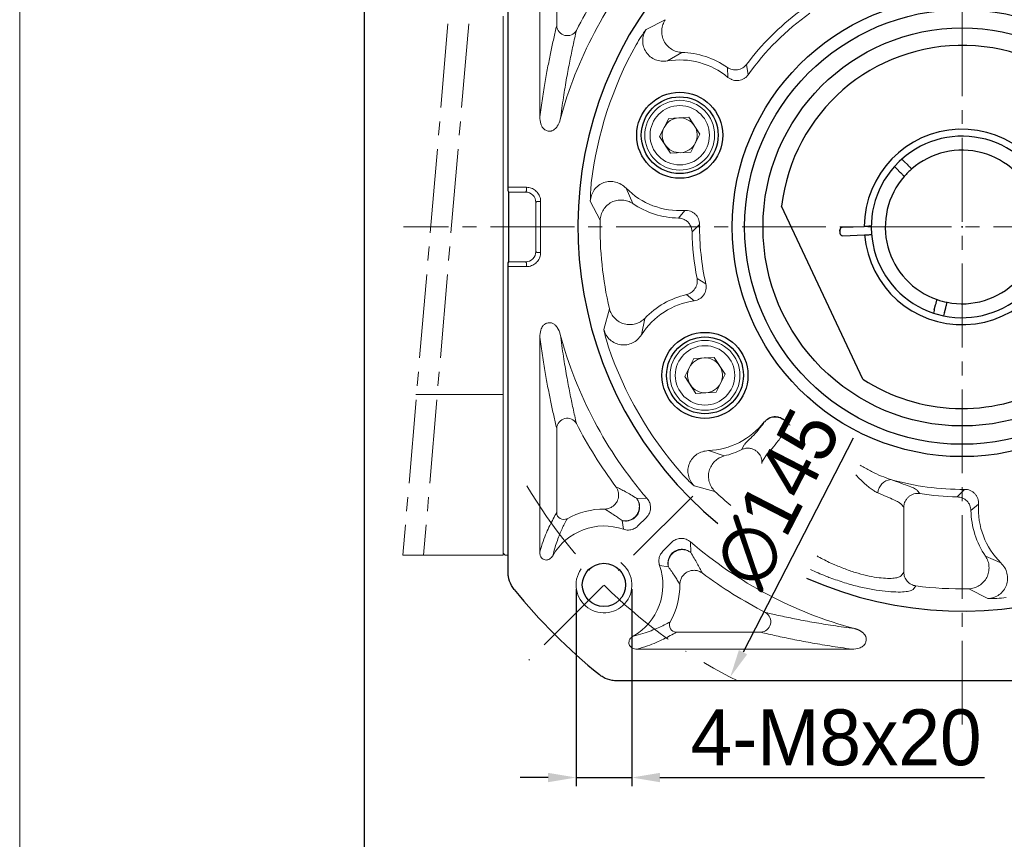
# Model space of a CAD drawing. Header units: millimetres. Extents: x 7099 to 7931, y -723 to -137.
# Tile 2 of 12: x 7103 to 7244, y -428 to -311. Entities that reach past the tile are written whole.
import ezdxf

# ---------------------------------------------------------------- set-up
doc = ezdxf.new("R2010")
doc.units = ezdxf.units.MM
doc.header["$PDSIZE"] = -5
doc.linetypes.add('ACAD_ISO10W100', pattern=[18, 12, -3, 0, -3])
doc.linetypes.add('点画线', pattern=[18, 12, -2, 2, -2])
doc.layers.get('0').update_dxf_attribs({"lineweight": 18})
doc.layers.get('Defpoints').update_dxf_attribs({"lineweight": 18})
for name, color, linetype, lineweight in [('7中心线层', 7, '点画线', 18), ('中心线层', 7, 'ACAD_ISO10W100', 0), ('图框_外框线', 7, 'Continuous', 18), ('尺寸线层', 3, 'Continuous', 18), ('粗实线', 7, 'Continuous', 40)]:
    doc.layers.add(name, color=color, linetype=linetype, lineweight=lineweight)
doc.styles.add('工程字', font='txt')
doc.dimstyles.new('DIMSTYLE_17', dxfattribs={"dimtxt": 8, "dimasz": 12, "dimexe": 0.18, "dimexo": 0.0625, "dimgap": 0.09, "dimtad": 1, "dimtih": 1, "dimtoh": 1, "dimdec": 3, "dimdsep": 46, "dimtxsty": 'Standard', "dimblk": '_CAXARROW', "dimcen": 0.09, "dimdle": 24, "dimadec": 0, "dimazin": 0, "dimtfac": 0.7, "dimtdec": 3, "dimtofl": 0, "dimtmove": 0, "dimatfit": 3, "dimfxl": 1, "dimtolj": 1, "dimarcsym": 0})
doc.dimstyles.new('ISO-25', dxfattribs={"dimtxt": 8, "dimasz": 4, "dimexe": 1.25, "dimexo": 0.625, "dimgap": 1.7, "dimtad": 1, "dimtxsty": '工程字', "dimcen": 2, "dimdle": 8, "dimadec": 0, "dimazin": 0, "dimtfac": 1, "dimtmove": 0, "dimatfit": 3, "dimfxl": 1, "dimarcsym": 0})

# ---------------------------------------------------------------- blocks, each defined once
blk = doc.blocks.new('*D102')
at = {"layer": 'Defpoints', "color": 0}
for p in [(7270.75, -275.97), (7204.37, -404.88)]:
    blk.add_point(p, dxfattribs=at)
at = {"layer": '尺寸线层', "color": 0, "lineweight": -2}
blk.add_line((7221.98, -370.68), (7206.2, -401.33), dxfattribs=at)
at = {"layer": '尺寸线层', "color": 0}
blk.add_solid([(7205.61, -401.02), (7206.79, -401.63), (7204.37, -404.88)], dxfattribs=at)
at = {"layer": '尺寸线层', "color": 0, "insert": (7211.14, -379.28), "char_height": 8, "attachment_point": 5, "rotation": 62.7519, "style": '工程字'}
blk.add_mtext('∅145', dxfattribs=at)
blk = doc.blocks.new('_CAXARROW')
blk.add_hatch(color=0).paths.add_polyline_path([(0, 0), (-1, 0.125), (-1, -0.125)], flags=0)
blk = doc.blocks.new('*D103')
at = {"layer": 'Defpoints', "color": 0}
for p in [(7185.35, -276.55), (7289.77, -404.31)]:
    blk.add_point(p, dxfattribs=at)
at = {"layer": '尺寸线层', "color": 0, "lineweight": -2}
for p, q in [((7237.47, -340.43), (7237.65, -340.43)), ((7237.56, -340.52), (7237.56, -340.34)), ((7301.47, -418.62), (7293.57, -408.95)), ((7321.55, -418.62), (7301.47, -418.62))]:
    blk.add_line(p, q, dxfattribs=at)
at = {"layer": '尺寸线层', "color": 0, "lineweight": -2, "xscale": 6, "yscale": 6, "zscale": 6, "rotation": 129.2588264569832}
blk.add_blockref('_CAXARROW', (7289.77, -404.31), dxfattribs=at)
at = {"layer": '尺寸线层', "color": 0, "lineweight": 15, "insert": (7312.01, -414.12), "char_height": 7, "attachment_point": 5, "style": '工程字'}
blk.add_mtext('\\A1;∅165', dxfattribs=at)
blk = doc.blocks.new('_FILLED')
at = {"linetype": 'ByBlock'}
blk.add_hatch(color=0, dxfattribs=at).paths.add_polyline_path([(0, 0), (-1, 0.133), (-1, -0.133)], flags=0)
blk = doc.blocks.new('*D104')
at = {"layer": 'Defpoints', "color": 0}
for p in [(7182.3, -391.69), (7190.3, -391.69), (7190.3, -419.27)]:
    blk.add_point(p, dxfattribs=at)
at = {"layer": '尺寸线层', "color": 0, "lineweight": -2}
for p, q in [((7182.3, -392.32), (7182.3, -420.52)), ((7190.3, -392.32), (7190.3, -420.52)), ((7178.3, -419.27), (7174.3, -419.27)), ((7182.3, -419.27), (7190.3, -419.27)), ((7194.3, -419.27), (7240.76, -419.27))]:
    blk.add_line(p, q, dxfattribs=at)
at = {"layer": '尺寸线层', "color": 0}
for points in [[(7178.3, -419.94), (7178.3, -418.6), (7182.3, -419.27)], [(7194.3, -418.6), (7194.3, -419.94), (7190.3, -419.27)]]:
    blk.add_solid(points, dxfattribs=at)
at = {"layer": '尺寸线层', "color": 0, "insert": (7219.53, -413.57), "char_height": 8, "attachment_point": 5, "style": '工程字'}
blk.add_mtext('4-M8x20', dxfattribs=at)
blk = doc.blocks.new('*D105')
at = {"layer": 'Defpoints', "color": 0}
for p in [(7302.93, -276.44), (7277.47, -301.89), (7324.26, -317.57), (7167.68, -340.43), (7310.86, -340.43)]:
    blk.add_point(p, dxfattribs=at)
at = {"layer": '尺寸线层', "color": 0, "lineweight": -2}
blk.add_line((7311.48, -340.43), (7328.52, -340.43), dxfattribs=at)
blk.add_arc((7238.93, -340.43), 88.34, 2.5947, 42.4053, dxfattribs=at)
at = {"layer": '尺寸线层', "color": 0}
for points in [[(7304.64, -280.4), (7303.68, -281.32), (7301.4, -277.97)], [(7326.51, -336.45), (7327.84, -336.42), (7327.27, -340.43)]]:
    blk.add_solid(points, dxfattribs=at)
at = {"layer": '尺寸线层', "color": 0, "insert": (7325.81, -304.44), "char_height": 8, "attachment_point": 5, "rotation": 292.5, "style": '工程字'}
blk.add_mtext('45%%d', dxfattribs=at)
blk = doc.blocks.new('*D106')
at = {"layer": 'Defpoints', "color": 0}
for p in [(7167.68, -340.43), (7310.86, -340.43), (7277.47, -378.97), (7315.16, -384.44), (7302.93, -404.42)]:
    blk.add_point(p, dxfattribs=at)
at = {"layer": '尺寸线层', "color": 0, "lineweight": -2}
blk.add_line((7311.48, -340.43), (7328.2, -340.43), dxfattribs=at)
blk.add_arc((7238.93, -340.43), 88.02, 317.604, 357.396, dxfattribs=at)
at = {"layer": '尺寸线层', "color": 0}
for points in [[(7327.53, -344.44), (7326.19, -344.41), (7326.95, -340.43)], [(7303.45, -399.31), (7304.42, -400.24), (7301.17, -402.67)]]:
    blk.add_solid(points, dxfattribs=at)
at = {"layer": '尺寸线层', "color": 0, "insert": (7314.98, -371.93), "char_height": 8, "attachment_point": 5, "rotation": 67.5, "style": '工程字'}
blk.add_mtext('45%%d', dxfattribs=at)

msp = doc.modelspace()

# ---------------------------------------------------------------- linework, layer by layer
at = {"color": 7, "linetype": 'Continuous', "lineweight": 15}
for p, q in [((7177.1038, -293.8488), (7177.1038, -324.6481)), ((7179.5253, -311.616), (7179.5253, -299.5252)), ((7171.8603, -310.2211), (7171.8603, -310.8511)), ((7171.8603, -310.8511), (7171.8603, -316.4294)), ((7195.0705, -310.7481), (7192.3282, -312.1431)), ((7195.3734, -316.6526), (7197.4426, -315.438)), ((7171.8603, -316.4294), (7171.8603, -364.4294)), ((7204.0471, -319.0072), (7203.9591, -317.5898)), ((7206.9455, -318.6321), (7206.6952, -317.1589)), ((7194.2581, -327.4552), (7195.5616, -324.8795)), ((7195.5616, -324.8795), (7198.4439, -324.7205)), ((7198.4439, -324.7205), (7200.0228, -327.1372)), ((7195.837, -329.8719), (7194.2581, -327.4552)), ((7200.0228, -327.1372), (7198.7193, -329.7129)), ((7198.7193, -329.7129), (7195.837, -329.8719)), ((7172.5603, -334.7467), (7175.2052, -334.7467)), ((7172.5734, -335.2721), (7172.5603, -334.7467)), ((7172.652, -335.4294), (7172.5734, -335.2721)), ((7172.652, -335.4294), (7175.0479, -335.4294)), ((7172.652, -345.4294), (7172.652, -335.4294)), ((7175.0479, -335.4294), (7175.2052, -335.2721)), ((7175.2052, -335.2721), (7175.2052, -334.7467)), ((7190.4148, -337.0672), (7189.4547, -334.8684)), ((7176.7032, -336.77), (7176.5459, -336.9273)), ((7176.7032, -336.77), (7177.2286, -336.77)), ((7177.2286, -336.77), (7177.2286, -344.0887)), ((7184.3405, -336.7267), (7185.7391, -339.4672)), ((7176.5459, -343.9314), (7176.5459, -336.9273)), ((7196.9515, -339.1567), (7197.8559, -338.0617)), ((7198.7728, -340.4294), (7198.9119, -341.1136)), ((7199.6181, -340.4294), (7198.9119, -341.1136)), ((7199.6181, -340.4294), (7199.9803, -340.0688)), ((7176.5459, -343.9314), (7176.7032, -344.0887)), ((7176.7032, -344.0887), (7177.2286, -344.0887)), ((7172.5603, -346.1121), (7172.5734, -345.5867)), ((7175.2052, -346.1121), (7172.5603, -346.1121)), ((7172.5603, -389.8389), (7172.5603, -346.1121)), ((7172.5734, -345.5867), (7172.652, -345.4294)), ((7172.652, -345.4294), (7175.0479, -345.4294)), ((7175.2052, -345.5867), (7175.0479, -345.4294)), ((7175.2052, -345.5867), (7175.2052, -346.1121)), ((7200.8765, -348.5954), (7199.6142, -347.7956)), ((7199.2158, -351.0004), (7198.1036, -350.1173)), ((7187.0715, -352.1448), (7186.2733, -355.1162)), ((7191.6621, -355.8706), (7192.1441, -353.5202)), ((7177.1038, -387.01), (7177.1038, -356.2107)), ((7197.8719, -361.8384), (7199.1754, -359.2627)), ((7199.1754, -359.2627), (7202.0577, -359.1037)), ((7202.0577, -359.1037), (7203.6366, -361.5204)), ((7199.4508, -364.2551), (7197.8719, -361.8384)), ((7203.6366, -361.5204), (7202.3332, -364.0961)), ((7159.3704, -364.4294), (7171.8603, -364.4294)), ((7171.8603, -364.4294), (7171.8603, -370.0077)), ((7202.3332, -364.0961), (7199.4508, -364.2551)), ((7179.5253, -369.2428), (7179.5253, -381.3336)), ((7209.2423, -368.4053), (7209.2333, -368.3513)), ((7212.1464, -368.1155), (7212.6378, -368.5587)), ((7212.1464, -368.1155), (7212.1496, -368.1734)), ((7212.1496, -368.1734), (7212.6378, -368.5587)), ((7171.8603, -370.0077), (7171.8603, -370.6377)), ((7171.8603, -370.6377), (7171.8603, -380.0019)), ((7206.0293, -372.3039), (7206.339, -371.6958)), ((7203.5153, -373.2156), (7201.2387, -372.4578)), ((7209.3016, -373.436), (7208.9077, -374.0885)), ((7208.9077, -374.0885), (7208.9077, -374.299)), ((7199.1977, -377.5019), (7202.1701, -378.2963)), ((7231.1455, -378.1484), (7231.5168, -378.6085)), ((7237.9209, -378.0094), (7236.8762, -379.0779)), ((7171.8603, -380.0019), (7171.8603, -381.9761)), ((7192.4679, -379.315), (7190.9475, -379.2771)), ((7229.213, -380.5764), (7228.8191, -380.1126)), ((7239.928, -380.1339), (7238.8331, -381.0382)), ((7171.8603, -381.9761), (7171.8603, -387.4294)), ((7229.213, -389.8677), (7229.213, -380.5764)), ((7189.0771, -383.7227), (7188.8794, -382.4712)), ((7192.3679, -382.0249), (7191.1424, -383.2504)), ((7194.7359, -386.8465), (7195.9646, -385.6178)), ((7198.6747, -385.5178), (7198.7126, -387.0422)), ((7157.51, -387.4294), (7171.8603, -387.4294)), ((7171.8603, -387.1294), (7172.1603, -387.4294)), ((7172.5603, -387.4294), (7172.1603, -387.4294)), ((7243.1214, -388.535), (7240.9225, -387.5749)), ((7195.5186, -389.1103), (7194.2637, -388.9122)), ((7218.7655, -388.578), (7219.3552, -388.804)), ((7229.213, -389.8677), (7228.8191, -390.3734)), ((7230.5456, -392.3406), (7230.9523, -391.8366)), ((7238.5226, -392.2507), (7241.263, -393.6493)), ((7196.6562, -398.4645), (7208.7469, -398.4645)), ((7221.8019, -400.889), (7190.9684, -400.889))]:
    msp.add_line(p, q, dxfattribs=at)
for centre, radius in [((7197.1404, -327.2962), 5), ((7197.1404, -327.2962), 4.25), ((7200.7543, -361.6794), 5), ((7200.7543, -361.6794), 4.25)]:
    msp.add_circle(centre, radius, dxfattribs=at)
for centre, radius, start, end in [((7237.5603, -340.4294), 59.5434, 139.227103, 165.015975), ((7237.5603, -340.4294), 61.9649, 143.09187, 152.996404), ((7237.5603, -340.4294), 38.6545, 127.014157, 142.985843), ((7237.5603, -340.4294), 37.5818, 125.450279, 144.549721), ((7181.0451, -311.5097), 1.5235, 184.000298, 328.996042), ((7237.5603, -340.4294), 53.4563, 150.785536, 173.214464), ((7197.1404, -327.2962), 11.862, 54.91248, 88.540409), ((7197.1404, -327.2962), 10.7893, 50.19789, 99.42643), ((7197.1404, -327.2962), 2.5, 93.15762, 153.15762), ((7197.1404, -327.2962), 2.5, 33.15762, 93.15762), ((7197.1404, -327.2962), 2.5, 153.15762, 213.15762), ((7197.1404, -327.2962), 2.5, 333.15762, 33.15762), ((7197.1404, -327.2962), 2.5, 213.15762, 273.15762), ((7197.1404, -327.2962), 2.5, 273.15762, 333.15762), ((7197.1404, -327.2962), 10.7893, 224.57357, 273.80211), ((7197.1404, -327.2962), 11.862, 235.459591, 269.08752), ((7237.5603, -340.4294), 51.8302, 178.936266, 193.063734), ((7237.5603, -340.4294), 37.5818, 179.450279, 192.549721), ((7237.5603, -340.4294), 38.6545, 181.014157, 190.985843), ((7200.7543, -361.6794), 11.862, 102.91248, 136.540409), ((7200.7543, -361.6794), 10.7893, 98.19789, 147.42643), ((7237.5603, -340.4294), 59.5434, 194.984025, 220.772897), ((7237.5603, -340.4294), 53.4563, 198.785536, 221.214464), ((7200.7543, -361.6794), 2.5, 93.15762, 153.15762), ((7200.7543, -361.6794), 2.5, 33.15762, 93.15762), ((7200.7543, -361.6794), 2.5, 153.15762, 213.15762), ((7200.7543, -361.6794), 2.5, 333.15762, 33.15762), ((7200.7543, -361.6794), 2.5, 213.15762, 273.15762), ((7200.7543, -361.6794), 2.5, 273.15762, 333.15762), ((7181.0451, -369.3491), 1.5235, 31.003958, 175.999702), ((7237.5603, -340.4294), 61.9649, 207.003596, 216.90813), ((7200.7543, -361.6794), 10.7893, 272.57357, 321.80211), ((7200.7543, -361.6794), 11.862, 283.459591, 296.404296), ((7227.5768, -378.6565), 2.0731, 96.401505, 176.05176), ((7237.5603, -340.4294), 37.5818, 254.22867, 270.549721), ((7237.5603, -340.4294), 51.8302, 226.936266, 230.327482), ((7237.5603, -340.4294), 38.6545, 261.005093, 268.985843), ((7250.6936, -380.8493), 10.7893, 176.19789, 225.42643), ((7180.5321, -381.3155), 1.007, 181.027683, 298.100849), ((7186.2951, -391.6946), 10.8649, 89.442948, 119.128447), ((7250.6936, -380.8493), 11.862, 180.91248, 214.540409), ((7186.2951, -391.6946), 8.4434, 70.762283, 150.246299), ((7237.5603, -340.4294), 59.5404, 229.224509, 255.037384), ((7186.2951, -391.6946), 8.4404, 299.685126, 19.248039), ((7237.5603, -340.4294), 61.9649, 233.09187, 242.996404), ((7237.5603, -340.4294), 53.672, 248.676761, 249.376848), ((7186.2951, -391.6946), 10.8649, 330.871553, 0.557052), ((7237.5603, -340.4294), 51.8302, 262.675132, 271.063734), ((7208.6406, -396.9446), 1.5235, 274.000457, 58.995955), ((7196.6742, -397.4577), 1.007, 151.899043, 268.972426)]:
    msp.add_arc(centre, radius, start, end, dxfattribs=at)
at = {"color": 0}
msp.add_arc((7186.2951, -391.6946), 4, 145, 53.236775, dxfattribs=at)
at = {"color": 7, "linetype": 'Continuous', "lineweight": 15}
for centre, major_axis, end_param in [((7175.0438, -336.9315), (-1.0636, -1.0636), 3.92562129), ((7175.0438, -343.9273), (-1.0636, 1.0636), 3.92562236)]:
    msp.add_ellipse(centre, major_axis=major_axis, ratio=0.99726469, start_param=2.35756402, end_param=end_param, dxfattribs=at)
for points, knots in [([(7197.4426, -315.438), (7197.1808, -315.4061), (7196.6559, -315.3422), (7195.9332, -314.9854), (7195.3144, -314.4731), (7194.8491, -313.8096), (7194.5888, -313.0421), (7194.5403, -312.2393), (7194.6804, -311.4427), (7194.9405, -310.9795), (7195.0705, -310.7481)], [0, 0, 0, 0, 0.1242655, 0.24914786, 0.37433825, 0.49975744, 0.62511825, 0.75019118, 0.87513721, 1, 1, 1, 1]), ([(7179.5253, -311.616), (7179.3838, -312.215), (7179.1024, -313.4071), (7178.6869, -315.3234), (7178.2772, -317.3617), (7177.8716, -319.5666), (7177.4765, -321.9441), (7177.2261, -323.7608), (7177.1038, -324.6481)], [0, 0, 0, 0, 0.1687319, 0.33582234, 0.5011046, 0.66848687, 0.83807818, 1, 1, 1, 1]), ([(7180.0415, -325.0345), (7180.1892, -323.9581), (7180.486, -321.794), (7180.9414, -319.1008), (7181.4016, -316.6509), (7181.8697, -314.3932), (7182.1883, -313.0038), (7182.351, -312.2944)], [0, 0, 0, 0, 0.20235586, 0.40684127, 0.60097182, 0.79625331, 1, 1, 1, 1]), ([(7192.3282, -312.1431), (7192.0888, -312.4775), (7191.6113, -313.1447), (7191.1392, -313.9411), (7190.9037, -314.3384)], [0, 0, 0, 0, 0.50120785, 1, 1, 1, 1]), ([(7195.3734, -316.6526), (7195.0827, -316.6798), (7194.5029, -316.7339), (7193.6464, -316.5157), (7192.8894, -316.0787), (7192.2935, -315.4377), (7191.9201, -314.6485), (7191.7977, -313.7867), (7191.9199, -312.9143), (7192.1917, -312.4008), (7192.3282, -312.1431)], [0, 0, 0, 0, 0.1261786, 0.25166669, 0.3765349, 0.50103946, 0.62518264, 0.74906027, 0.87403628, 1, 1, 1, 1]), ([(7206.6952, -317.1589), (7206.5255, -317.3373), (7206.1728, -317.708), (7205.4206, -317.9677), (7204.625, -317.9517), (7204.1754, -317.7074), (7203.9591, -317.5898)], [0, 0, 0, 0, 0.2406303, 0.49999995, 0.75936975, 1, 1, 1, 1]), ([(7206.9455, -318.6321), (7206.8595, -318.7392), (7206.6876, -318.9531), (7206.3537, -319.1984), (7205.983, -319.3765), (7205.5827, -319.474), (7205.1701, -319.482), (7204.7651, -319.4039), (7204.3787, -319.2519), (7204.1576, -319.0887), (7204.0471, -319.0072)], [0, 0, 0, 0, 0.12527534, 0.25032001, 0.37505683, 0.49946076, 0.62408535, 0.74931166, 0.87476481, 1, 1, 1, 1]), ([(7177.8412, -326.5303), (7177.7422, -326.4409), (7177.4784, -326.2024), (7177.1646, -325.5559), (7177.1269, -324.9934), (7177.1038, -324.6481)], [0, 0, 0, 0, 0.1882552, 0.50157359, 1, 1, 1, 1]), ([(7180.0413, -325.0345), (7179.9251, -325.3749), (7179.7481, -325.8936), (7179.2867, -326.4305), (7178.9906, -326.5897), (7178.8637, -326.658)], [0, 0, 0, 0, 0.52194069, 0.7951327, 1, 1, 1, 1]), ([(7177.8412, -326.5303), (7177.9879, -326.5992), (7178.2644, -326.7289), (7178.6295, -326.7205), (7178.8151, -326.6709), (7178.8637, -326.658)], [0, 0, 0, 0, 0.45455798, 0.85699551, 1, 1, 1, 1]), ([(7189.4547, -334.8684), (7189.2349, -334.6756), (7188.7973, -334.2917), (7187.977, -333.9632), (7187.1089, -333.875), (7186.2507, -334.0394), (7185.4856, -334.4604), (7184.8777, -335.0837), (7184.4635, -335.8627), (7184.3816, -336.4378), (7184.3405, -336.7267)], [0, 0, 0, 0, 0.12638726, 0.25165481, 0.37643995, 0.50072176, 0.62463914, 0.74906317, 0.87394237, 1, 1, 1, 1]), ([(7175.2052, -334.7467), (7175.4356, -334.7724), (7175.8962, -334.8239), (7176.5062, -335.1857), (7176.9629, -335.7124), (7177.193, -336.2748), (7177.219, -336.637), (7177.2286, -336.77)], [0, 0, 0, 0, 0.21847016, 0.43694483, 0.65536217, 0.87343853, 1, 1, 1, 1]), ([(7184.4785, -334.1134), (7184.4354, -334.5732), (7184.3492, -335.495), (7184.3434, -336.3155), (7184.3405, -336.7267)], [0, 0, 0, 0, 0.49879058, 1, 1, 1, 1]), ([(7185.7391, -339.4672), (7185.7697, -339.2031), (7185.8309, -338.6753), (7186.185, -337.9479), (7186.6975, -337.3266), (7187.3622, -336.8593), (7188.1295, -336.5945), (7188.9308, -336.5435), (7189.7234, -336.6815), (7190.1845, -336.9387), (7190.4148, -337.0672)], [0, 0, 0, 0, 0.12499799, 0.24978569, 0.3748031, 0.50067083, 0.62647932, 0.7513313, 0.87575876, 1, 1, 1, 1]), ([(7197.8559, -338.0617), (7197.9935, -338.0605), (7198.2683, -338.058), (7198.6698, -338.1611), (7199.0425, -338.3361), (7199.3713, -338.5858), (7199.6391, -338.8999), (7199.8349, -339.262), (7199.9606, -339.657), (7199.9737, -339.9313), (7199.9803, -340.0688)], [0, 0, 0, 0, 0.12552165, 0.25048295, 0.37519722, 0.50004403, 0.6248782, 0.74956352, 0.8744963, 1, 1, 1, 1]), ([(7196.9515, -339.1567), (7197.1427, -339.1771), (7197.5336, -339.2188), (7198.0341, -339.4789), (7198.4868, -339.8714), (7198.6671, -340.2232), (7198.7728, -340.4294)], [0, 0, 0, 0, 0.24453842, 0.50008042, 0.70702442, 1, 1, 1, 1]), ([(7177.2286, -344.0887), (7177.2035, -344.3159), (7177.1525, -344.7768), (7176.7915, -345.3883), (7176.262, -345.847), (7175.6998, -346.0766), (7175.3379, -346.1026), (7175.2052, -346.1121)], [0, 0, 0, 0, 0.21546731, 0.43727138, 0.65568237, 0.87376265, 1, 1, 1, 1]), ([(7199.6142, -347.7956), (7199.6332, -348.0412), (7199.6727, -348.5513), (7199.3624, -349.2841), (7198.8181, -349.8647), (7198.3357, -350.0352), (7198.1036, -350.1173)], [0, 0, 0, 0, 0.24062993, 0.50000015, 0.75937035, 1, 1, 1, 1]), ([(7200.8765, -348.5954), (7200.8985, -348.731), (7200.9425, -349.0019), (7200.9013, -349.4141), (7200.7856, -349.8088), (7200.5902, -350.1715), (7200.3201, -350.4835), (7199.9911, -350.7322), (7199.6196, -350.9176), (7199.3503, -350.9728), (7199.2158, -351.0004)], [0, 0, 0, 0, 0.12527479, 0.2503192, 0.37505677, 0.49946197, 0.62408618, 0.74931289, 0.87476681, 1, 1, 1, 1]), ([(7192.1441, -353.5202), (7191.9452, -353.6934), (7191.5465, -354.0408), (7190.7977, -354.339), (7190.003, -354.4561), (7189.1986, -354.3579), (7188.454, -354.0378), (7187.825, -353.5367), (7187.3267, -352.8995), (7187.1566, -352.3963), (7187.0715, -352.1448)], [0, 0, 0, 0, 0.12426556, 0.24914801, 0.37433812, 0.49975714, 0.62511764, 0.75019038, 0.87513651, 1, 1, 1, 1]), ([(7177.8412, -354.3284), (7177.7422, -354.4179), (7177.4784, -354.6564), (7177.1646, -355.3029), (7177.1269, -355.8653), (7177.1038, -356.2107)], [0, 0, 0, 0, 0.1882552, 0.50157359, 1, 1, 1, 1]), ([(7177.8412, -354.3284), (7177.9879, -354.2596), (7178.2644, -354.1299), (7178.6295, -354.1383), (7178.8151, -354.1878), (7178.8637, -354.2008)], [0, 0, 0, 0, 0.45455798, 0.85699551, 1, 1, 1, 1]), ([(7180.0413, -355.8243), (7179.9251, -355.4839), (7179.7481, -354.9652), (7179.2867, -354.4283), (7178.9906, -354.2691), (7178.8637, -354.2008)], [0, 0, 0, 0, 0.52194069, 0.7951327, 1, 1, 1, 1]), ([(7186.2733, -355.1162), (7186.3616, -355.5178), (7186.5379, -356.3192), (7186.8139, -357.2029), (7186.9516, -357.6438)], [0, 0, 0, 0, 0.50120951, 1, 1, 1, 1]), ([(7191.6621, -355.8706), (7191.4878, -356.1049), (7191.1401, -356.572), (7190.4049, -357.0625), (7189.5736, -357.3326), (7188.6985, -357.3465), (7187.8621, -357.0959), (7187.1398, -356.6102), (7186.5732, -355.9357), (7186.3735, -355.3901), (7186.2733, -355.1162)], [0, 0, 0, 0, 0.12617913, 0.25166683, 0.37653522, 0.50104026, 0.62518269, 0.74906143, 0.87403643, 1, 1, 1, 1]), ([(7179.5253, -369.2428), (7179.3838, -368.6438), (7179.1024, -367.4517), (7178.6869, -365.5354), (7178.2772, -363.4971), (7177.8716, -361.2922), (7177.4765, -358.9147), (7177.2261, -357.098), (7177.1038, -356.2107)], [0, 0, 0, 0, 0.1687319, 0.33582234, 0.5011046, 0.66848687, 0.83807818, 1, 1, 1, 1]), ([(7180.0415, -355.8243), (7180.1892, -356.9007), (7180.486, -359.0648), (7180.9414, -361.758), (7181.4016, -364.2079), (7181.8697, -366.4656), (7182.1883, -367.8549), (7182.351, -368.5643)], [0, 0, 0, 0, 0.20235586, 0.40684127, 0.60097182, 0.79625331, 1, 1, 1, 1]), ([(7209.2333, -368.3513), (7209.3245, -368.2481), (7209.5065, -368.0423), (7209.8518, -367.813), (7210.2313, -367.6531), (7210.6368, -367.5758), (7211.0495, -367.5869), (7211.4496, -367.6837), (7211.8272, -367.8546), (7212.0399, -368.0284), (7212.1464, -368.1155)], [0, 0, 0, 0, 0.12552094, 0.25048282, 0.37519695, 0.50004333, 0.6248777, 0.74956399, 0.87449594, 1, 1, 1, 1]), ([(7209.2423, -368.4053), (7209.3478, -368.2909), (7209.5322, -368.0909), (7209.8807, -367.8714), (7210.2424, -367.7247), (7210.6451, -367.6518), (7211.0543, -367.6599), (7211.4551, -367.7521), (7211.8324, -367.9196), (7212.0446, -368.0894), (7212.1496, -368.1734)], [0, 0, 0, 0, 0.14291615, 0.24998, 0.37629714, 0.49998722, 0.62367744, 0.74999362, 0.87630985, 1, 1, 1, 1]), ([(7206.339, -371.6958), (7206.422, -371.5775), (7206.5877, -371.3415), (7207.2555, -370.6984), (7208.1782, -369.7914), (7208.8874, -368.8676), (7209.2423, -368.4053)], [0, 0, 0, 0, 0.25058205, 0.5002694, 0.74990534, 1, 1, 1, 1]), ([(7212.1496, -368.1734), (7212.2075, -368.2583), (7212.3251, -368.4309), (7212.3806, -368.7942), (7212.3457, -369.2061), (7212.2403, -369.4987), (7212.1885, -369.6427)], [0, 0, 0, 0, 0.24594173, 0.49999823, 0.75405658, 1, 1, 1, 1]), ([(7212.1885, -369.6427), (7211.8724, -370.134), (7211.2417, -371.1143), (7210.3296, -372.1991), (7209.5951, -373.0032), (7209.4011, -373.2893), (7209.3016, -373.436)], [0, 0, 0, 0, 0.25078842, 0.50034324, 0.74371526, 1, 1, 1, 1]), ([(7206.0293, -372.3039), (7206.1824, -372.2435), (7206.4934, -372.1206), (7207.0048, -372.0907), (7207.5062, -372.1819), (7207.9443, -372.3845), (7208.3428, -372.6936), (7208.6347, -373.071), (7208.8553, -373.5565), (7208.8882, -373.8902), (7208.9077, -374.0885)], [0, 0, 0, 0, 0.12300152, 0.25002992, 0.37705768, 0.50005973, 0.60560952, 0.75004116, 0.85145432, 1, 1, 1, 1]), ([(7201.2387, -372.4578), (7200.9482, -372.4922), (7200.3698, -372.5606), (7199.5765, -372.9507), (7198.9302, -373.5372), (7198.4786, -374.2849), (7198.2794, -375.1351), (7198.3364, -376.004), (7198.638, -376.833), (7199.0106, -377.2783), (7199.1977, -377.5019)], [0, 0, 0, 0, 0.12646477, 0.251797, 0.37660416, 0.50085489, 0.62468269, 0.74917338, 0.87409232, 1, 1, 1, 1]), ([(7202.1701, -378.2963), (7201.9943, -378.0968), (7201.6431, -377.6981), (7201.3394, -376.9483), (7201.2206, -376.1517), (7201.3181, -375.3451), (7201.6348, -374.5977), (7202.1331, -373.968), (7202.766, -373.4713), (7203.2656, -373.3008), (7203.5153, -373.2156)], [0, 0, 0, 0, 0.12499809, 0.24978577, 0.37480378, 0.50067147, 0.62647979, 0.75133212, 0.87575891, 1, 1, 1, 1]), ([(7222.9779, -374.5604), (7223.0564, -374.6061), (7223.591, -374.9141), (7224.5941, -375.4545), (7225.9729, -376.1136), (7226.9006, -376.4398), (7227.3457, -376.5964)], [0.470554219, 0.470554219, 0.470554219, 0.470554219, 0.500128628, 0.671449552, 0.842358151, 1, 1, 1, 1]), ([(7197.3479, -375.6507), (7197.6608, -375.9903), (7198.2882, -376.6712), (7198.894, -377.2246), (7199.1977, -377.5019)], [0, 0, 0, 0, 0.49879205, 1, 1, 1, 1]), ([(7225.5087, -378.5138), (7225.3229, -378.4222), (7224.9498, -378.2382), (7224.3869, -377.839), (7223.7555, -377.3213), (7223.0655, -376.6755), (7222.5766, -376.1646), (7222.3374, -375.9047)], [0, 0, 0, 0, 0.08202642, 0.164793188, 0.250710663, 0.368737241, 0.484802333, 0.484802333, 0.484802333, 0.484802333]), ([(7186.4007, -380.8302), (7186.5786, -380.8151), (7186.9415, -380.7842), (7187.4188, -380.5632), (7187.854, -380.2188), (7188.1548, -379.8035), (7188.3652, -379.2578), (7188.421, -378.6701), (7188.2868, -378.0776), (7188.0937, -377.7698), (7188.0132, -377.6414)], [0, 0, 0, 0, 0.12262298, 0.25007459, 0.35376182, 0.50008004, 0.59241714, 0.74999102, 0.89577602, 1, 1, 1, 1]), ([(7190.9475, -379.2771), (7190.676, -379.1081), (7190.1101, -378.7559), (7189.3642, -378.3332), (7188.6604, -377.9609), (7188.229, -377.7479), (7188.0132, -377.6414)], [0, 0, 0, 0, 0.23993949, 0.50006972, 0.74999888, 1, 1, 1, 1]), ([(7227.3457, -376.5964), (7227.8574, -376.7796), (7228.8863, -377.148), (7230.0192, -377.559), (7230.8447, -377.9005), (7231.0451, -378.0656), (7231.1455, -378.1484)], [0, 0, 0, 0, 0.24856128, 0.4997641, 0.74938046, 1, 1, 1, 1]), ([(7228.8191, -380.1126), (7228.7251, -380.0253), (7228.5427, -379.856), (7227.8089, -379.5025), (7226.818, -379.0755), (7225.9397, -378.6987), (7225.5087, -378.5138)], [0, 0, 0, 0, 0.2575295, 0.49981405, 0.75449683, 1, 1, 1, 1]), ([(7229.213, -380.5764), (7229.2267, -380.4078), (7229.2499, -380.1225), (7229.4084, -379.7019), (7229.6222, -379.3568), (7229.9218, -379.0488), (7230.2632, -378.814), (7230.6642, -378.6511), (7231.0916, -378.5717), (7231.3762, -378.5963), (7231.5168, -378.6085)], [0, 0, 0, 0, 0.1478019, 0.24997015, 0.3905864, 0.49996523, 0.62351988, 0.74998251, 0.87644521, 1, 1, 1, 1]), ([(7236.8762, -379.0779), (7237.1203, -379.1103), (7237.6275, -379.1778), (7238.2798, -379.6336), (7238.7345, -380.2867), (7238.801, -380.794), (7238.8331, -381.0382)], [0, 0, 0, 0, 0.24063018, 0.50000002, 0.75936945, 1, 1, 1, 1]), ([(7237.9209, -378.0094), (7238.0581, -378.0161), (7238.3323, -378.0294), (7238.7269, -378.1554), (7239.0889, -378.3506), (7239.4031, -378.6172), (7239.6521, -378.9462), (7239.8269, -379.3198), (7239.9311, -379.7217), (7239.9291, -379.9965), (7239.928, -380.1339)], [0, 0, 0, 0, 0.12527544, 0.25031999, 0.37505675, 0.49946199, 0.62408647, 0.74931267, 0.8747663, 1, 1, 1, 1]), ([(7190.9475, -379.2771), (7191.0558, -379.4428), (7191.2779, -379.7828), (7191.3772, -380.3354), (7191.3486, -380.7605), (7191.2554, -381.1667), (7191.0527, -381.6118), (7190.6364, -382.0853), (7190.0924, -382.4129), (7189.4762, -382.5655), (7189.075, -382.5021), (7188.8794, -382.4712)], [0, 0, 0, 0, 0.12181457, 0.24990512, 0.33379304, 0.37837396, 0.50018898, 0.62200376, 0.75009458, 0.87818554, 1, 1, 1, 1]), ([(7190.8258, -381.9615), (7190.9502, -381.8126), (7191.1619, -381.5592), (7191.3432, -381.0987), (7191.4219, -380.6397), (7191.3836, -380.174), (7191.2415, -379.7), (7191.0553, -379.4321), (7190.9475, -379.2771)], [0, 0, 0, 0, 0.19710332, 0.33541294, 0.4999916, 0.66850009, 0.80812199, 1, 1, 1, 1]), ([(7192.3679, -382.0249), (7192.5271, -381.8283), (7192.8286, -381.4561), (7192.9879, -380.7583), (7192.9226, -380.0884), (7192.7029, -379.6054), (7192.5161, -379.3746), (7192.4679, -379.315)], [0, 0, 0, 0, 0.25237371, 0.4777426, 0.70032204, 0.9226154, 1, 1, 1, 1]), ([(7177.1038, -387.01), (7177.261, -386.4683), (7177.5743, -385.389), (7178.0579, -384.2131), (7178.5405, -383.154), (7179.0311, -382.1929), (7179.358, -381.6244), (7179.5253, -381.3336)], [0, 0, 0, 0, 0.19903559, 0.39652104, 0.59900117, 0.79487931, 1, 1, 1, 1]), ([(7186.4007, -380.8302), (7186.5594, -380.9263), (7186.8623, -381.1096), (7187.3303, -381.4082), (7187.8155, -381.7271), (7188.3263, -382.0726), (7188.6998, -382.3418), (7188.8794, -382.4712)], [0, 0, 0, 0, 0.21468794, 0.4097604, 0.60751769, 0.81129433, 1, 1, 1, 1]), ([(7188.8794, -382.4712), (7189.0492, -382.5046), (7189.3948, -382.5725), (7189.9264, -382.498), (7190.4263, -382.3024), (7190.6942, -382.0738), (7190.8258, -381.9615)], [0, 0, 0, 0, 0.24560855, 0.49999984, 0.75439217, 1, 1, 1, 1]), ([(7178.9648, -387.5044), (7179.0735, -387.0887), (7179.2907, -386.2572), (7179.6215, -385.2897), (7179.9476, -384.4271), (7180.2893, -383.6438), (7180.6381, -382.9055), (7180.8804, -382.4439), (7181.0064, -382.2038)], [0, 0, 0, 0, 0.16531627, 0.33061027, 0.4994869, 0.65875604, 0.82254185, 1, 1, 1, 1]), ([(7189.0771, -383.7227), (7189.3239, -383.7802), (7189.7898, -383.8889), (7190.4845, -383.7267), (7190.9139, -383.4701), (7191.1078, -383.2836), (7191.1424, -383.2504)], [0, 0, 0, 0, 0.3374871, 0.6371963, 0.93530334, 1, 1, 1, 1]), ([(7198.6747, -385.5178), (7198.4749, -385.378), (7198.0902, -385.1087), (7197.3932, -384.993), (7196.7282, -385.0986), (7196.2509, -385.351), (7196.0272, -385.5595), (7195.9646, -385.6178)], [0, 0, 0, 0, 0.2433586, 0.46876763, 0.69146089, 0.91379823, 1, 1, 1, 1]), ([(7177.1038, -387.01), (7177.1164, -387.1745), (7177.1379, -387.4558), (7177.3342, -387.7937), (7177.5746, -388.0098), (7177.8531, -388.1208), (7178.1412, -388.1294), (7178.4178, -388.0504), (7178.6847, -387.8806), (7178.863, -387.6813), (7178.9437, -387.541), (7178.9647, -387.5044)], [0, 0, 0, 0, 0.1789182, 0.30584604, 0.41202538, 0.51866358, 0.61463465, 0.71170092, 0.82179923, 0.9534872, 1, 1, 1, 1]), ([(7194.7359, -386.8465), (7194.5804, -387.0383), (7194.2833, -387.4047), (7194.1222, -388.0929), (7194.1621, -388.5983), (7194.247, -388.8605), (7194.2637, -388.9122)], [0, 0, 0, 0, 0.3288645, 0.62857699, 0.92671551, 1, 1, 1, 1]), ([(7196.0282, -387.1639), (7195.9301, -387.2769), (7195.6995, -387.5422), (7195.4959, -388.0376), (7195.4172, -388.5917), (7195.4848, -388.9374), (7195.5186, -389.1103)], [0, 0, 0, 0, 0.21286798, 0.49995198, 0.749976, 1, 1, 1, 1]), ([(7195.5186, -389.1103), (7195.4877, -388.9148), (7195.4242, -388.5136), (7195.5768, -387.8973), (7195.9044, -387.3533), (7196.378, -386.9371), (7196.9516, -386.6753), (7197.582, -386.599), (7198.2067, -386.712), (7198.5469, -386.934), (7198.7126, -387.0422)], [0, 0, 0, 0, 0.12186047, 0.2499998, 0.37813899, 0.49999978, 0.62186012, 0.75000029, 0.87813907, 1, 1, 1, 1]), ([(7198.7126, -387.0422), (7198.5143, -386.911), (7198.1034, -386.6391), (7197.3451, -386.545), (7196.5985, -386.7073), (7196.2139, -387.0153), (7196.0282, -387.1639)], [0, 0, 0, 0, 0.2413259, 0.49999971, 0.7586737, 1, 1, 1, 1]), ([(7200.3483, -389.9765), (7200.2418, -389.7608), (7200.0289, -389.3293), (7199.6566, -388.6256), (7199.2338, -387.8796), (7198.8816, -387.3138), (7198.7126, -387.0422)], [0, 0, 0, 0, 0.25000112, 0.4999303, 0.7600518, 1, 1, 1, 1]), ([(7218.7655, -388.578), (7218.1615, -388.2754), (7217.4936, -387.9407), (7216.854, -387.5771), (7216.793, -387.542)], [0, 0, 0, 0, 0.125152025, 0.138417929, 0.138417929, 0.138417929, 0.138417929]), ([(7240.9225, -387.5749), (7241.0506, -387.8054), (7241.3075, -388.2677), (7241.4436, -389.0621), (7241.3928, -389.8638), (7241.1295, -390.6302), (7240.6616, -391.292), (7240.0406, -391.803), (7239.3138, -392.158), (7238.7863, -392.2198), (7238.5226, -392.2507)], [0, 0, 0, 0, 0.12426555, 0.2491476, 0.37433836, 0.49975723, 0.62511805, 0.75019053, 0.87513675, 1, 1, 1, 1]), ([(7228.8191, -390.3734), (7228.729, -390.4522), (7228.5576, -390.6021), (7227.9837, -390.7141), (7227.4016, -390.7544), (7226.7146, -390.756), (7225.7039, -390.6857), (7224.2803, -390.4511), (7222.6954, -390.0532), (7221.0202, -389.5167), (7219.9119, -389.0423), (7219.3552, -388.804)], [0, 0, 0, 0, 0.13172524, 0.25075865, 0.31599266, 0.37923296, 0.499868, 0.62332845, 0.74882139, 0.87383458, 1, 1, 1, 1]), ([(7243.1214, -388.535), (7243.3142, -388.7542), (7243.6989, -389.1915), (7244.0258, -390.0126), (7244.1172, -390.8819), (7243.9488, -391.7408), (7243.5298, -392.5067), (7242.9046, -393.1123), (7242.127, -393.5263), (7241.5518, -393.6081), (7241.263, -393.6492)], [0, 0, 0, 0, 0.12617843, 0.25166637, 0.37653467, 0.50103967, 0.62518252, 0.7490607, 0.87403631, 1, 1, 1, 1]), ([(7195.5186, -389.1103), (7195.6803, -389.3357), (7196.0197, -389.8088), (7196.4291, -390.4255), (7196.8159, -391.0228), (7197.0404, -391.3927), (7197.1595, -391.589)], [0, 0, 0, 0, 0.23822998, 0.50004542, 0.73470144, 1, 1, 1, 1]), ([(7200.3483, -389.9765), (7200.196, -389.8833), (7199.8854, -389.6931), (7199.3394, -389.5817), (7198.7824, -389.6139), (7198.2586, -389.7952), (7197.7986, -390.1102), (7197.441, -390.5391), (7197.2057, -391.0482), (7197.1747, -391.4111), (7197.1595, -391.589)], [0, 0, 0, 0, 0.12258541, 0.2499999, 0.37495377, 0.50000018, 0.62258564, 0.75, 0.87741383, 1, 1, 1, 1]), ([(7230.9523, -391.8366), (7230.7267, -391.7822), (7230.2604, -391.6696), (7229.6852, -391.2006), (7229.2913, -390.5726), (7229.2385, -390.0975), (7229.213, -389.8677)], [0, 0, 0, 0, 0.2417958, 0.50000002, 0.75820386, 1, 1, 1, 1]), ([(7218.656, -390.6619), (7219.354, -390.9104), (7220.7471, -391.4063), (7222.8266, -391.9663), (7224.8053, -392.3771), (7226.608, -392.626), (7228.1441, -392.7237), (7229.3479, -392.6935), (7230.2159, -392.5665), (7230.4355, -392.416), (7230.5456, -392.3406)], [0, 0, 0, 0, 0.12587618, 0.25123291, 0.37595925, 0.50040044, 0.62490749, 0.74950261, 0.87441883, 1, 1, 1, 1]), ([(7241.263, -393.6493), (7241.6743, -393.6464), (7242.4947, -393.6406), (7243.4166, -393.5543), (7243.8764, -393.5113)], [0, 0, 0, 0, 0.50120836, 1, 1, 1, 1]), ([(7222.1877, -397.9511), (7221.1329, -397.8068), (7219.0287, -397.5189), (7216.3341, -397.0667), (7213.8458, -396.6013), (7211.5355, -396.1224), (7210.1308, -395.8005), (7209.4254, -395.6388)], [0, 0, 0, 0, 0.19762337, 0.3942652, 0.59696598, 0.7975972, 1, 1, 1, 1]), ([(7190.4751, -399.0273), (7190.9576, -398.8994), (7191.9451, -398.6375), (7193.0496, -398.2442), (7194.0482, -397.8374), (7194.9567, -397.4165), (7195.5005, -397.1324), (7195.786, -396.9833)], [0, 0, 0, 0, 0.19374042, 0.3965603, 0.59990956, 0.79001248, 1, 1, 1, 1]), ([(7190.9684, -400.889), (7191.5084, -400.7326), (7192.5939, -400.4181), (7193.7712, -399.9341), (7194.8429, -399.4465), (7195.8016, -398.9561), (7196.371, -398.6285), (7196.6562, -398.4645)], [0, 0, 0, 0, 0.1977209, 0.39752081, 0.59876068, 0.79907246, 1, 1, 1, 1]), ([(7221.8019, -400.889), (7220.7144, -400.7377), (7218.5448, -400.4359), (7215.7933, -399.9582), (7213.2642, -399.4722), (7210.9123, -398.9739), (7209.4744, -398.6356), (7208.7469, -398.4645)], [0, 0, 0, 0, 0.19943656, 0.39790119, 0.59678657, 0.79600249, 1, 1, 1, 1]), ([(7223.7513, -399.0193), (7223.741, -399.0001), (7223.7173, -398.9558), (7223.6756, -398.8891), (7223.6267, -398.8193), (7223.5829, -398.7635), (7223.5372, -398.7095), (7223.4896, -398.6572), (7223.4299, -398.5972), (7223.3677, -398.5399), (7223.3033, -398.4853), (7223.237, -398.4332), (7223.1689, -398.3837), (7223.0991, -398.3366), (7223.0279, -398.2919), (7222.9553, -398.2495), (7222.8815, -398.2095), (7222.8066, -398.1717), (7222.7306, -398.1362), (7222.6537, -398.1029), (7222.5759, -398.0718), (7222.4974, -398.0428), (7222.418, -398.016), (7222.3152, -397.984), (7222.2379, -397.9642), (7222.1877, -397.9513)], [0, 0, 0, 0, 0.03300584, 0.07626611, 0.11952494, 0.16277947, 0.18440209, 0.22765504, 0.27090575, 0.31415603, 0.35740603, 0.40065452, 0.44390154, 0.4871489, 0.5303953, 0.573642, 0.61688775, 0.66013304, 0.7033785, 0.74662384, 0.78986892, 0.83311322, 0.87635821, 0.91960217, 1, 1, 1, 1]), ([(7190.4751, -399.0274), (7190.3383, -399.1199), (7190.1054, -399.2772), (7189.9097, -399.6137), (7189.8416, -399.9272), (7189.8825, -400.2229), (7190.0169, -400.4782), (7190.2233, -400.6821), (7190.5053, -400.8321), (7190.7671, -400.8883), (7190.9279, -400.8888), (7190.9684, -400.889)], [0, 0, 0, 0, 0.17932916, 0.30511519, 0.41081647, 0.51694031, 0.61330311, 0.71165916, 0.82315901, 0.95549187, 1, 1, 1, 1]), ([(7221.8019, -400.889), (7222.1527, -400.8649), (7222.6977, -400.8276), (7223.2998, -400.5325), (7223.5198, -400.3192), (7223.5983, -400.2431)], [0, 0, 0, 0, 0.53755797, 0.83493405, 1, 1, 1, 1]), ([(7223.7513, -399.0193), (7223.7654, -399.0574), (7223.8347, -399.2456), (7223.8689, -399.5954), (7223.7688, -399.9792), (7223.6451, -400.1708), (7223.5983, -400.2431)], [0, 0, 0, 0, 0.09498596, 0.4685049, 0.79938258, 1, 1, 1, 1])]:
    msp.add_open_spline(points, degree=3, knots=knots, dxfattribs=at)
for points in [[(7212.6378, -368.5587), (7212.7428, -368.6409), (7212.8478, -368.723), (7212.9531, -368.8048)], [(7215.8626, -389.4947), (7216.5748, -389.822), (7217.3093, -390.1246), (7218.0437, -390.4272)]]:
    msp.add_open_spline(points, degree=3, dxfattribs=at)
at = {"layer": '7中心线层'}
for p, q in [((7237.5603, -411.6819), (7237.5603, -268.5047)), ((7165.4833, -293.4294), (7157.51, -387.4294)), ((7168.4487, -293.4294), (7160.4754, -387.4294)), ((7308.0536, -340.4294), (7157.6137, -340.4294))]:
    msp.add_line(p, q, dxfattribs=at)
at = {"layer": '中心线层', "color": 0}
msp.add_line((7199.023, -378.9667), (7173.5672, -404.4226), dxfattribs=at)
msp.add_arc((7237.5603, -340.4294), 72.5, 210.73805, 243.708444, dxfattribs=at)
at = {"layer": '图框_外框线', "color": 3}
msp.add_lwpolyline([(7102.6527, -723.1188), (7930.9741, -723.1188), (7930.9741, -137.3773), (7102.6527, -137.3773)], close=True, dxfattribs=at)
at = {"layer": '图框_外框线', "color": 3, "lineweight": 25}
msp.add_lwpolyline([(7151.9576, -713.2579), (7921.1131, -713.2579), (7921.1131, -147.2383), (7151.9576, -147.2383)], close=True, dxfattribs=at)
at = {"layer": '粗实线', "linetype": 'Continuous', "lineweight": 30}
for p, q in [((7172.5603, -334.7467), (7172.5603, -291.0199)), ((7229.286, -331.06), (7228.9326, -330.7051)), ((7229.286, -331.06), (7229.781, -331.5569)), ((7228.2233, -332.1186), (7227.8698, -331.7637)), ((7228.2233, -332.1186), (7228.7183, -332.6155)), ((7172.5734, -335.2721), (7172.5603, -334.7467)), ((7172.652, -335.4294), (7172.5734, -335.2721)), ((7172.652, -345.4294), (7172.652, -335.4294)), ((7223.3598, -362.2088), (7211.729, -337.4728)), ((7220.0654, -340.8961), (7220.0807, -341.2958)), ((7220.0836, -341.3313), (7220.0657, -340.8604)), ((7220.4499, -340.4811), (7223.5605, -340.3626)), ((7220.4956, -341.6802), (7223.6062, -341.5617)), ((7172.5603, -346.1121), (7172.5734, -345.5867)), ((7172.5603, -389.8389), (7172.5603, -346.1121)), ((7172.5734, -345.5867), (7172.652, -345.4294)), ((7233.5834, -352.2799), (7233.7662, -351.6028)), ((7235.0315, -352.6709), (7235.2143, -351.9938)), ((7286.9698, -405.4294), (7188.1509, -405.4294))]:
    msp.add_line(p, q, dxfattribs=at)
at = {"layer": '粗实线', "linetype": 'Continuous', "lineweight": 30, "flags": 128}
for points in [[(7228.9326, -330.7051), (7228.5361, -331.0718), (7227.8698, -331.7637)], [(7233.5834, -352.2799), (7233.555, -352.385), (7233.4528, -352.7634)], [(7233.4528, -352.7634), (7233.8013, -352.8741), (7234.9009, -353.1545)], [(7235.0315, -352.6709), (7235.0031, -352.776), (7234.9009, -353.1545)]]:
    msp.add_lwpolyline(points, dxfattribs=at)
at = {"layer": '粗实线', "linetype": 'Continuous', "lineweight": 30}
for centre, radius in [((7237.5603, -340.4294), 32.8922), ((7237.5603, -340.4294), 31.1283), ((7237.5603, -340.4294), 28.5), ((7197.1404, -327.2962), 6.1578), ((7197.1404, -327.2962), 5.5), ((7200.7543, -361.6794), 6.1578), ((7200.7543, -361.6794), 5.5), ((7186.2951, -391.6946), 3.1)]:
    msp.add_circle(centre, radius, dxfattribs=at)
for centre, radius, start, end in [((7237.5603, -340.4294), 55, 246.104171, 230.518351), ((7237.5603, -340.4294), 26, 3.505087, 173.470515), ((7237.5603, -340.4294), 14, 4.639046, 179.726474), ((7237.5603, -340.4294), 13, 18.195512, 131.580788), ((7237.5603, -340.4294), 11, 18.797714, 130.978587), ((7237.5603, -340.4294), 13, 138.195512, 251.580788), ((7237.5603, -340.4294), 11, 130.978587, 138.797714), ((7237.5603, -340.4294), 11, 138.797714, 250.978587), ((7237.5603, -340.4294), 13, 258.195512, 11.580788), ((7237.5603, -340.4294), 11, 258.797714, 10.978587), ((7220.4651, -340.8808), 0.4, 92.18276, 182.18276), ((7237.5603, -340.4294), 26, 236.895004, 0.860432), ((7237.5603, -340.4294), 14, 184.639046, 359.726474), ((7220.4804, -341.2805), 0.4, 182.18276, 272.18276), ((7237.5603, -340.4294), 11, 250.978587, 258.797714), ((7237.5603, -340.4294), 82.5, 219.006555, 230.993445)]:
    msp.add_arc(centre, radius, start, end, dxfattribs=at)
for points, knots in [([(7228.7183, -332.6155), (7228.7398, -332.6371), (7228.8248, -332.7224), (7228.9703, -332.8685), (7229.1281, -333.0269), (7229.239, -333.1382), (7229.2807, -333.1801), (7229.2834, -333.1828), (7229.2841, -333.1835)], [0, 0, 0, 0, 0.0730753, 0.28833871, 0.50356937, 0.71848799, 0.93294003, 1, 1, 1, 1]), ([(7229.781, -331.5569), (7229.8025, -331.5785), (7229.8875, -331.6638), (7230.033, -331.8099), (7230.1908, -331.9683), (7230.3017, -332.0796), (7230.3435, -332.1215), (7230.3462, -332.1242), (7230.3468, -332.1249)], [0, 0, 0, 0, 0.07307935, 0.28834231, 0.5035725, 0.71848825, 0.93293998, 1, 1, 1, 1]), ([(7224.5608, -340.3244), (7224.5497, -340.3249), (7224.5276, -340.3257), (7224.3555, -340.3323), (7224.102, -340.3419), (7223.8207, -340.3526), (7223.6346, -340.3597), (7223.5605, -340.3626)], [0, 0, 0, 0, 0.2144209, 0.42883834, 0.64336452, 0.85810261, 1, 1, 1, 1]), ([(7223.6062, -341.5617), (7223.7187, -341.5574), (7223.9438, -341.5488), (7224.2438, -341.5374), (7224.47, -341.5288), (7224.5895, -341.5242), (7224.6017, -341.5237), (7224.6065, -341.5236)], [0, 0, 0, 0, 0.21495231, 0.42990682, 0.64478664, 0.85946395, 1, 1, 1, 1]), ([(7233.7662, -351.6028), (7233.787, -351.5259), (7233.8312, -351.3619), (7233.8928, -351.1341), (7233.9363, -350.9728), (7233.9654, -350.8651), (7233.9747, -350.8305), (7233.9752, -350.8289), (7233.9752, -350.8288)], [0, 0, 0, 0, 0.19006287, 0.40531476, 0.62037181, 0.75519279, 0.96914048, 1, 1, 1, 1]), ([(7235.2143, -351.9938), (7235.2351, -351.9169), (7235.2794, -351.7529), (7235.3409, -351.5252), (7235.3844, -351.3639), (7235.4135, -351.2562), (7235.4229, -351.2215), (7235.4233, -351.22), (7235.4233, -351.2198)], [0, 0, 0, 0, 0.19006318, 0.40531535, 0.62037276, 0.75519126, 0.96914057, 1, 1, 1, 1]), ([(7173.4517, -392.3557), (7173.3118, -392.1621), (7172.9095, -391.6054), (7172.6052, -390.7228), (7172.5714, -390.0573), (7172.5603, -389.8389)], [0, 0, 0, 0, 0.26376545, 0.7584213, 1, 1, 1, 1]), ([(7188.1509, -405.4294), (7187.9179, -405.4168), (7187.2377, -405.3802), (7186.3589, -405.0652), (7185.8154, -404.6699), (7185.6341, -404.538)], [0, 0, 0, 0, 0.25764691, 0.75230106, 1, 1, 1, 1])]:
    msp.add_open_spline(points, degree=3, knots=knots, dxfattribs=at)

# ---------------------------------------------------------------- dimensions: what is measured, and where the dimension line sits
at = {"layer": '尺寸线层'}
dim = msp.add_diameter_dim_2p(p1=(7270.7541, -275.9746), p2=(7204.3666, -404.8842), dimstyle='ISO-25', override={"dimtxsty": '工程字'}, dxfattribs=at)
dim.commit()
dim.dimension.update_dxf_attribs({"geometry": '*D102', "text_midpoint": (7216.2107, -381.8856), "dimtype": 163})
for base, line1, line2, picture, middle in [((7324.2589, -317.5663), ((7277.4699, -301.8921), (7302.9258, -276.4362)), ((7167.6801, -340.4294), (7310.8574, -340.4294)), '*D105', (7325.8108, -304.4433)), ((7315.1584, -384.4384), ((7167.6801, -340.4294), (7310.8574, -340.4294)), ((7277.4699, -378.9667), (7302.9258, -404.4226)), '*D106', (7314.9845, -371.9311))]:
    dim = msp.add_angular_dim_2l(base=base, line1=line1, line2=line2, dimstyle='ISO-25', override={"dimtxsty": '工程字'}, dxfattribs=at)
    dim.commit()
    dim.dimension.update_dxf_attribs({"geometry": picture, "text_midpoint": middle})
at = {"layer": '尺寸线层', "lineweight": 15}
dim = msp.add_diameter_dim_2p(p1=(7185.3523, -276.55), p2=(7289.7684, -404.3087), dimstyle='DIMSTYLE_17', override={"dimtxt": 7, "dimasz": 6, "dimgap": 1, "dimtxsty": '工程字', "dimtol": 0, "dimldrblk": '_FILLED'}, dxfattribs=at)
dim.commit()
dim.dimension.update_dxf_attribs({"geometry": '*D103', "text_midpoint": (7312.0077, -418.6212), "dimtype": 163})
at = {"layer": '尺寸线层'}
dim = msp.add_linear_dim(base=(7190.2951, -419.2693), p1=(7182.2951, -391.6946), p2=(7190.2951, -391.6946), angle=180, text='4-M<>x20', dimstyle='ISO-25', override={"dimtxsty": '工程字'}, dxfattribs=at)
dim.commit()
dim.dimension.update_dxf_attribs({"geometry": '*D104', "text_midpoint": (7219.5258, -419.2693), "dimtype": 160})

doc.saveas('drawing.dxf')
